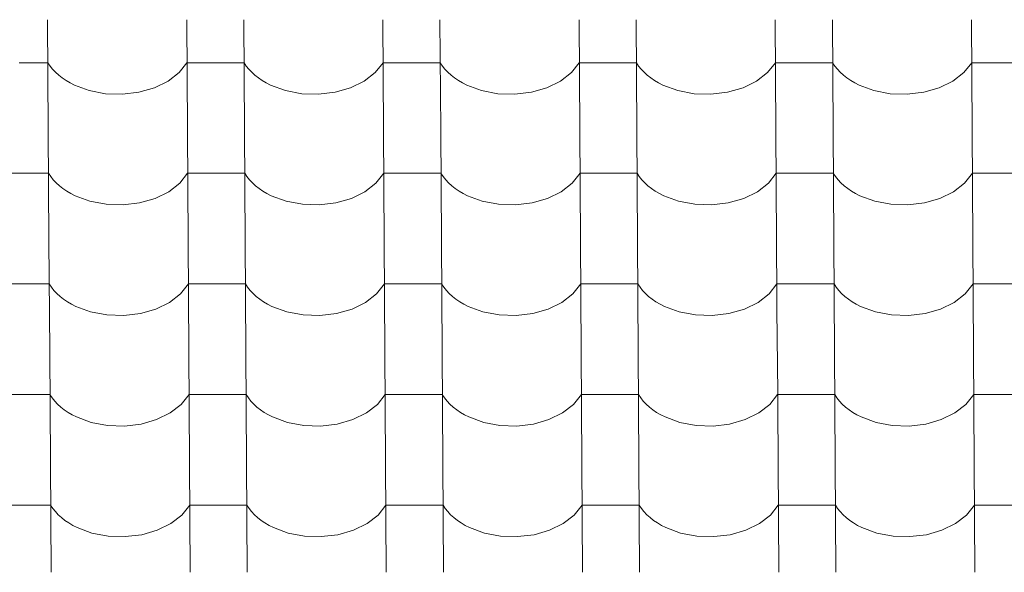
# Model space of a CAD drawing. Header units: millimetres. Extents: x -29001 to 109416, y -1251 to 13451.
# Tile 113 of 163: x -9757 to -8929, y 9963 to 10427. Entities that reach past the tile are written whole.
import ezdxf

# ---------------------------------------------------------------- set-up
doc = ezdxf.new("R2010")
doc.units = ezdxf.units.MM
doc.header["$MEASUREMENT"] = 0
doc.layers.add('POHLED JIŽNÍ_1_Konstrukce - nosné', color=7, linetype='Continuous')
doc.layers.add('POHLED JIŽNÍ_1_Nové_Výplně - Povrchové', color=7, linetype='Continuous')

# ---------------------------------------------------------------- blocks, each defined once
blk = doc.blocks.new('*X1', base_point=(-31394.74, -25864.88))
at = {"layer": 'POHLED JIŽNÍ_1_Nové_Výplně - Povrchové', "color": 21, "linetype": 'Continuous', "lineweight": 20, "true_color": 0xffaaaa}
for p, q in [((-9733.49, 10427.24), (-9732.91, 10334.56)), ((-9616.53, 10427.24), (-9615.95, 10334.56)), ((-9568.5, 10427.24), (-9567.92, 10334.56)), ((-9451.53, 10427.24), (-9450.95, 10334.56)), ((-9403.5, 10427.24), (-9402.92, 10334.56)), ((-9286.54, 10427.24), (-9285.96, 10334.56)), ((-9238.5, 10427.24), (-9237.92, 10334.56)), ((-9121.54, 10427.24), (-9120.96, 10334.56)), ((-9073.5, 10427.24), (-9072.93, 10334.56)), ((-8956.54, 10427.24), (-8955.96, 10334.56)), ((-9733.27, 10391.08), (-9757.29, 10391.08)), ((-9733.27, 10391.08), (-9731.43, 10388.29)), ((-9731.43, 10388.29), (-9729.29, 10385.59)), ((-9729.29, 10385.59), (-9726.86, 10383)), ((-9622.92, 10382.7), (-9616.31, 10391.08)), ((-9592.29, 10391.08), (-9616.31, 10391.08)), ((-9568.27, 10391.08), (-9592.29, 10391.08)), ((-9568.27, 10391.08), (-9566.43, 10388.29)), ((-9566.43, 10388.29), (-9564.29, 10385.59)), ((-9564.29, 10385.59), (-9561.87, 10383)), ((-9457.92, 10382.7), (-9451.31, 10391.08)), ((-9427.29, 10391.08), (-9451.31, 10391.08)), ((-9403.27, 10391.08), (-9427.29, 10391.08)), ((-9403.27, 10391.08), (-9401.43, 10388.29)), ((-9401.43, 10388.29), (-9399.29, 10385.59)), ((-9399.29, 10385.59), (-9396.87, 10383)), ((-9292.93, 10382.7), (-9286.31, 10391.08)), ((-9262.29, 10391.08), (-9286.31, 10391.08)), ((-9238.28, 10391.08), (-9262.29, 10391.08)), ((-9238.28, 10391.08), (-9236.43, 10388.29)), ((-9236.43, 10388.29), (-9234.3, 10385.59)), ((-9234.3, 10385.59), (-9231.87, 10383)), ((-9127.93, 10382.7), (-9121.31, 10391.08)), ((-9097.3, 10391.08), (-9121.31, 10391.08)), ((-9073.28, 10391.08), (-9097.3, 10391.08)), ((-9073.28, 10391.08), (-9071.44, 10388.29)), ((-9071.44, 10388.29), (-9069.3, 10385.59)), ((-9069.3, 10385.59), (-9066.88, 10383)), ((-8962.93, 10382.7), (-8956.32, 10391.08)), ((-8932.3, 10391.08), (-8956.32, 10391.08)), ((-8908.28, 10391.08), (-8932.3, 10391.08)), ((-9726.86, 10383), (-9724.17, 10380.54)), ((-9724.17, 10380.54), (-9721.21, 10378.21)), ((-9721.21, 10378.21), (-9718.01, 10376.04)), ((-9718.01, 10376.04), (-9714.59, 10374.02)), ((-9632.19, 10375.52), (-9622.92, 10382.7)), ((-9561.87, 10383), (-9559.17, 10380.54)), ((-9559.17, 10380.54), (-9556.22, 10378.21)), ((-9556.22, 10378.21), (-9553.02, 10376.04)), ((-9553.02, 10376.04), (-9549.59, 10374.02)), ((-9467.19, 10375.52), (-9457.92, 10382.7)), ((-9396.87, 10383), (-9394.17, 10380.54)), ((-9394.17, 10380.54), (-9391.22, 10378.21)), ((-9391.22, 10378.21), (-9388.02, 10376.04)), ((-9388.02, 10376.04), (-9384.6, 10374.02)), ((-9302.19, 10375.52), (-9292.93, 10382.7)), ((-9231.87, 10383), (-9229.18, 10380.54)), ((-9229.18, 10380.54), (-9226.22, 10378.21)), ((-9226.22, 10378.21), (-9223.02, 10376.04)), ((-9223.02, 10376.04), (-9219.6, 10374.02)), ((-9137.19, 10375.52), (-9127.93, 10382.7)), ((-9066.88, 10383), (-9064.18, 10380.54)), ((-9064.18, 10380.54), (-9061.22, 10378.21)), ((-9061.22, 10378.21), (-9058.03, 10376.04)), ((-9058.03, 10376.04), (-9054.6, 10374.02)), ((-8972.2, 10375.52), (-8962.93, 10382.7)), ((-9714.59, 10374.02), (-9710.96, 10372.17)), ((-9710.96, 10372.17), (-9698.49, 10367.6)), ((-9698.49, 10367.6), (-9684.81, 10365.01)), ((-9656.66, 10366.21), (-9643.63, 10369.93)), ((-9643.63, 10369.93), (-9632.19, 10375.52)), ((-9549.59, 10374.02), (-9545.96, 10372.17)), ((-9545.96, 10372.17), (-9533.49, 10367.6)), ((-9533.49, 10367.6), (-9519.81, 10365.01)), ((-9491.67, 10366.21), (-9478.63, 10369.93)), ((-9478.63, 10369.93), (-9467.19, 10375.52)), ((-9384.6, 10374.02), (-9380.96, 10372.17)), ((-9380.96, 10372.17), (-9368.49, 10367.6)), ((-9368.49, 10367.6), (-9354.81, 10365.01)), ((-9326.67, 10366.21), (-9313.63, 10369.93)), ((-9313.63, 10369.93), (-9302.19, 10375.52)), ((-9219.6, 10374.02), (-9215.96, 10372.17)), ((-9215.96, 10372.17), (-9203.49, 10367.6)), ((-9203.49, 10367.6), (-9189.82, 10365.01)), ((-9161.67, 10366.21), (-9148.64, 10369.93)), ((-9148.64, 10369.93), (-9137.19, 10375.52)), ((-9054.6, 10374.02), (-9050.97, 10372.17)), ((-9050.97, 10372.17), (-9038.5, 10367.6)), ((-9038.5, 10367.6), (-9024.82, 10365.01)), ((-8996.67, 10366.21), (-8983.64, 10369.93)), ((-8983.64, 10369.93), (-8972.2, 10375.52)), ((-9684.81, 10365.01), (-9670.63, 10364.54)), ((-9670.63, 10364.54), (-9656.66, 10366.21)), ((-9519.81, 10365.01), (-9505.63, 10364.54)), ((-9505.63, 10364.54), (-9491.67, 10366.21)), ((-9354.81, 10365.01), (-9340.63, 10364.54)), ((-9340.63, 10364.54), (-9326.67, 10366.21)), ((-9189.82, 10365.01), (-9175.64, 10364.54)), ((-9175.64, 10364.54), (-9161.67, 10366.21)), ((-9024.82, 10365.01), (-9010.64, 10364.54)), ((-9010.64, 10364.54), (-8996.67, 10366.21)), ((-9732.91, 10334.23), (-9732.33, 10241.55)), ((-9615.95, 10334.23), (-9615.37, 10241.55)), ((-9567.92, 10334.23), (-9567.34, 10241.55)), ((-9450.95, 10334.23), (-9450.37, 10241.55)), ((-9402.92, 10334.23), (-9402.34, 10241.55)), ((-9285.95, 10334.23), (-9285.38, 10241.55)), ((-9237.92, 10334.23), (-9237.34, 10241.55)), ((-9120.96, 10334.23), (-9120.38, 10241.55)), ((-9072.92, 10334.23), (-9072.34, 10241.55)), ((-8955.96, 10334.23), (-8955.38, 10241.55)), ((-9756.7, 10298.07), (-9780.72, 10298.07)), ((-9732.69, 10298.07), (-9756.7, 10298.07)), ((-9732.69, 10298.07), (-9730.84, 10295.28)), ((-9730.84, 10295.28), (-9728.71, 10292.58)), ((-9622.34, 10289.69), (-9615.72, 10298.07)), ((-9591.71, 10298.07), (-9615.72, 10298.07)), ((-9567.69, 10298.07), (-9591.71, 10298.07)), ((-9567.69, 10298.07), (-9565.85, 10295.28)), ((-9565.85, 10295.28), (-9563.71, 10292.58)), ((-9457.34, 10289.69), (-9450.73, 10298.07)), ((-9426.71, 10298.07), (-9450.73, 10298.07)), ((-9402.69, 10298.07), (-9426.71, 10298.07)), ((-9402.69, 10298.07), (-9400.85, 10295.28)), ((-9400.85, 10295.28), (-9398.71, 10292.58)), ((-9292.34, 10289.69), (-9285.73, 10298.07)), ((-9261.71, 10298.07), (-9285.73, 10298.07)), ((-9237.69, 10298.07), (-9261.71, 10298.07)), ((-9237.69, 10298.07), (-9235.85, 10295.28)), ((-9235.85, 10295.28), (-9233.71, 10292.58)), ((-9127.35, 10289.69), (-9120.73, 10298.07)), ((-9096.71, 10298.07), (-9120.73, 10298.07)), ((-9072.7, 10298.07), (-9096.71, 10298.07)), ((-9072.7, 10298.07), (-9070.86, 10295.28)), ((-9070.86, 10295.28), (-9068.72, 10292.58)), ((-8962.35, 10289.69), (-8955.73, 10298.07)), ((-8931.72, 10298.07), (-8955.73, 10298.07)), ((-8907.7, 10298.07), (-8931.72, 10298.07)), ((-9728.71, 10292.58), (-9726.28, 10290)), ((-9726.28, 10290), (-9723.59, 10287.53)), ((-9723.59, 10287.53), (-9720.63, 10285.2)), ((-9720.63, 10285.2), (-9717.43, 10283.03)), ((-9631.6, 10282.51), (-9622.34, 10289.69)), ((-9563.71, 10292.58), (-9561.29, 10290)), ((-9561.29, 10290), (-9558.59, 10287.53)), ((-9558.59, 10287.53), (-9555.63, 10285.2)), ((-9555.63, 10285.2), (-9552.44, 10283.03)), ((-9466.61, 10282.51), (-9457.34, 10289.69)), ((-9398.71, 10292.58), (-9396.29, 10290)), ((-9396.29, 10290), (-9393.59, 10287.53)), ((-9393.59, 10287.53), (-9390.64, 10285.2)), ((-9390.64, 10285.2), (-9387.44, 10283.03)), ((-9301.61, 10282.51), (-9292.34, 10289.69)), ((-9233.71, 10292.58), (-9231.29, 10290)), ((-9231.29, 10290), (-9228.59, 10287.53)), ((-9228.59, 10287.53), (-9225.64, 10285.2)), ((-9225.64, 10285.2), (-9222.44, 10283.03)), ((-9136.61, 10282.51), (-9127.35, 10289.69)), ((-9068.72, 10292.58), (-9066.29, 10290)), ((-9066.29, 10290), (-9063.6, 10287.53)), ((-9063.6, 10287.53), (-9060.64, 10285.2)), ((-9060.64, 10285.2), (-9057.44, 10283.03)), ((-8971.61, 10282.51), (-8962.35, 10289.69)), ((-9717.43, 10283.03), (-9714.01, 10281.01)), ((-9714.01, 10281.01), (-9710.38, 10279.16)), ((-9710.38, 10279.16), (-9697.9, 10274.59)), ((-9656.08, 10273.2), (-9643.05, 10276.92)), ((-9643.05, 10276.92), (-9631.6, 10282.51)), ((-9552.44, 10283.03), (-9549.01, 10281.01)), ((-9549.01, 10281.01), (-9545.38, 10279.16)), ((-9545.38, 10279.16), (-9532.91, 10274.59)), ((-9491.08, 10273.2), (-9478.05, 10276.92)), ((-9478.05, 10276.92), (-9466.61, 10282.51)), ((-9387.44, 10283.03), (-9384.01, 10281.01)), ((-9384.01, 10281.01), (-9380.38, 10279.16)), ((-9380.38, 10279.16), (-9367.91, 10274.59)), ((-9326.09, 10273.2), (-9313.05, 10276.92)), ((-9313.05, 10276.92), (-9301.61, 10282.51)), ((-9222.44, 10283.03), (-9219.02, 10281.01)), ((-9219.02, 10281.01), (-9215.38, 10279.16)), ((-9215.38, 10279.16), (-9202.91, 10274.59)), ((-9161.09, 10273.2), (-9148.05, 10276.92)), ((-9148.05, 10276.92), (-9136.61, 10282.51)), ((-9057.44, 10283.03), (-9054.02, 10281.01)), ((-9054.02, 10281.01), (-9050.39, 10279.16)), ((-9050.39, 10279.16), (-9037.91, 10274.59)), ((-8996.09, 10273.2), (-8983.06, 10276.92)), ((-8983.06, 10276.92), (-8971.61, 10282.51)), ((-9697.9, 10274.59), (-9684.23, 10272)), ((-9684.23, 10272), (-9670.05, 10271.53)), ((-9670.05, 10271.53), (-9656.08, 10273.2)), ((-9532.91, 10274.59), (-9519.23, 10272)), ((-9519.23, 10272), (-9505.05, 10271.53)), ((-9505.05, 10271.53), (-9491.08, 10273.2)), ((-9367.91, 10274.59), (-9354.23, 10272)), ((-9354.23, 10272), (-9340.05, 10271.53)), ((-9340.05, 10271.53), (-9326.09, 10273.2)), ((-9202.91, 10274.59), (-9189.24, 10272)), ((-9189.24, 10272), (-9175.05, 10271.53)), ((-9175.05, 10271.53), (-9161.09, 10273.2)), ((-9037.91, 10274.59), (-9024.24, 10272)), ((-9024.24, 10272), (-9010.06, 10271.53)), ((-9010.06, 10271.53), (-8996.09, 10273.2)), ((-9732.33, 10241.22), (-9731.75, 10148.54)), ((-9615.37, 10241.22), (-9614.79, 10148.54)), ((-9567.33, 10241.22), (-9566.75, 10148.54)), ((-9450.37, 10241.22), (-9449.79, 10148.54)), ((-9402.34, 10241.22), (-9401.76, 10148.54)), ((-9285.37, 10241.22), (-9284.79, 10148.54)), ((-9237.34, 10241.22), (-9236.76, 10148.54)), ((-9120.38, 10241.22), (-9119.8, 10148.54)), ((-9072.34, 10241.22), (-9071.76, 10148.54)), ((-8955.38, 10241.22), (-8954.8, 10148.54)), ((-9756.12, 10205.06), (-9780.14, 10205.06)), ((-9732.1, 10205.06), (-9756.12, 10205.06)), ((-9732.1, 10205.06), (-9730.26, 10202.27)), ((-9730.26, 10202.27), (-9728.13, 10199.57)), ((-9621.76, 10196.68), (-9615.14, 10205.06)), ((-9591.12, 10205.06), (-9615.14, 10205.06)), ((-9567.11, 10205.06), (-9591.12, 10205.06)), ((-9567.11, 10205.06), (-9565.27, 10202.27)), ((-9565.27, 10202.27), (-9563.13, 10199.57)), ((-9456.76, 10196.68), (-9450.14, 10205.06)), ((-9426.13, 10205.06), (-9450.14, 10205.06)), ((-9402.11, 10205.06), (-9426.13, 10205.06)), ((-9402.11, 10205.06), (-9400.27, 10202.27)), ((-9400.27, 10202.27), (-9398.13, 10199.57)), ((-9291.76, 10196.68), (-9285.15, 10205.06)), ((-9261.13, 10205.06), (-9285.15, 10205.06)), ((-9237.11, 10205.06), (-9261.13, 10205.06)), ((-9237.11, 10205.06), (-9235.27, 10202.27)), ((-9235.27, 10202.27), (-9233.13, 10199.57)), ((-9126.77, 10196.68), (-9120.15, 10205.06)), ((-9096.13, 10205.06), (-9120.15, 10205.06)), ((-9072.12, 10205.06), (-9096.13, 10205.06)), ((-9072.12, 10205.06), (-9070.27, 10202.27)), ((-9070.27, 10202.27), (-9068.14, 10199.57)), ((-8961.77, 10196.68), (-8955.15, 10205.06)), ((-8931.14, 10205.06), (-8955.15, 10205.06)), ((-8907.12, 10205.06), (-8931.14, 10205.06)), ((-9728.13, 10199.57), (-9725.7, 10196.99)), ((-9725.7, 10196.99), (-9723.01, 10194.52)), ((-9723.01, 10194.52), (-9720.05, 10192.2)), ((-9631.02, 10189.51), (-9621.76, 10196.68)), ((-9563.13, 10199.57), (-9560.7, 10196.99)), ((-9560.7, 10196.99), (-9558.01, 10194.52)), ((-9558.01, 10194.52), (-9555.05, 10192.2)), ((-9466.03, 10189.51), (-9456.76, 10196.68)), ((-9398.13, 10199.57), (-9395.71, 10196.99)), ((-9395.71, 10196.99), (-9393.01, 10194.52)), ((-9393.01, 10194.52), (-9390.06, 10192.2)), ((-9301.03, 10189.51), (-9291.76, 10196.68)), ((-9233.13, 10199.57), (-9230.71, 10196.99)), ((-9230.71, 10196.99), (-9228.01, 10194.52)), ((-9228.01, 10194.52), (-9225.06, 10192.2)), ((-9136.03, 10189.51), (-9126.77, 10196.68)), ((-9068.14, 10199.57), (-9065.71, 10196.99)), ((-9065.71, 10196.99), (-9063.02, 10194.52)), ((-9063.02, 10194.52), (-9060.06, 10192.2)), ((-8971.03, 10189.51), (-8961.77, 10196.68)), ((-9720.05, 10192.2), (-9716.85, 10190.02)), ((-9716.85, 10190.02), (-9713.43, 10188)), ((-9713.43, 10188), (-9709.79, 10186.15)), ((-9709.79, 10186.15), (-9697.32, 10181.58)), ((-9642.46, 10183.91), (-9631.02, 10189.51)), ((-9555.05, 10192.2), (-9551.85, 10190.02)), ((-9551.85, 10190.02), (-9548.43, 10188)), ((-9548.43, 10188), (-9544.8, 10186.15)), ((-9544.8, 10186.15), (-9532.32, 10181.58)), ((-9477.47, 10183.91), (-9466.03, 10189.51)), ((-9390.06, 10192.2), (-9386.86, 10190.02)), ((-9386.86, 10190.02), (-9383.43, 10188)), ((-9383.43, 10188), (-9379.8, 10186.15)), ((-9379.8, 10186.15), (-9367.33, 10181.58)), ((-9312.47, 10183.91), (-9301.03, 10189.51)), ((-9225.06, 10192.2), (-9221.86, 10190.02)), ((-9221.86, 10190.02), (-9218.43, 10188)), ((-9218.43, 10188), (-9214.8, 10186.15)), ((-9214.8, 10186.15), (-9202.33, 10181.58)), ((-9147.47, 10183.91), (-9136.03, 10189.51)), ((-9060.06, 10192.2), (-9056.86, 10190.02)), ((-9056.86, 10190.02), (-9053.44, 10188)), ((-9053.44, 10188), (-9049.8, 10186.15)), ((-9049.8, 10186.15), (-9037.33, 10181.58)), ((-8982.48, 10183.91), (-8971.03, 10189.51)), ((-9697.32, 10181.58), (-9683.65, 10178.99)), ((-9683.65, 10178.99), (-9669.46, 10178.52)), ((-9669.46, 10178.52), (-9655.5, 10180.19)), ((-9655.5, 10180.19), (-9642.46, 10183.91)), ((-9532.32, 10181.58), (-9518.65, 10178.99)), ((-9518.65, 10178.99), (-9504.47, 10178.52)), ((-9504.47, 10178.52), (-9490.5, 10180.19)), ((-9490.5, 10180.19), (-9477.47, 10183.91)), ((-9367.33, 10181.58), (-9353.65, 10178.99)), ((-9353.65, 10178.99), (-9339.47, 10178.52)), ((-9339.47, 10178.52), (-9325.51, 10180.19)), ((-9325.51, 10180.19), (-9312.47, 10183.91)), ((-9202.33, 10181.58), (-9188.65, 10178.99)), ((-9188.65, 10178.99), (-9174.47, 10178.52)), ((-9174.47, 10178.52), (-9160.51, 10180.19)), ((-9160.51, 10180.19), (-9147.47, 10183.91)), ((-9037.33, 10181.58), (-9023.66, 10178.99)), ((-9023.66, 10178.99), (-9009.48, 10178.52)), ((-9009.48, 10178.52), (-8995.51, 10180.19)), ((-8995.51, 10180.19), (-8982.48, 10183.91)), ((-9731.75, 10148.21), (-9731.17, 10055.54)), ((-9614.79, 10148.21), (-9614.21, 10055.54)), ((-9566.75, 10148.21), (-9566.17, 10055.54)), ((-9449.79, 10148.21), (-9449.21, 10055.54)), ((-9401.75, 10148.21), (-9401.18, 10055.54)), ((-9284.79, 10148.21), (-9284.21, 10055.54)), ((-9236.76, 10148.21), (-9236.18, 10055.54)), ((-9119.79, 10148.21), (-9119.21, 10055.54)), ((-9071.76, 10148.21), (-9071.18, 10055.54)), ((-8954.8, 10148.21), (-8954.22, 10055.54)), ((-9755.54, 10112.05), (-9779.56, 10112.05)), ((-9731.52, 10112.05), (-9755.54, 10112.05)), ((-9731.52, 10112.05), (-9729.68, 10109.26)), ((-9621.18, 10103.67), (-9614.56, 10112.05)), ((-9590.54, 10112.05), (-9614.56, 10112.05)), ((-9566.53, 10112.05), (-9590.54, 10112.05)), ((-9566.53, 10112.05), (-9564.68, 10109.26)), ((-9456.18, 10103.67), (-9449.56, 10112.05)), ((-9425.55, 10112.05), (-9449.56, 10112.05)), ((-9401.53, 10112.05), (-9425.55, 10112.05)), ((-9401.53, 10112.05), (-9399.69, 10109.26)), ((-9291.18, 10103.67), (-9284.57, 10112.05)), ((-9260.55, 10112.05), (-9284.57, 10112.05)), ((-9236.53, 10112.05), (-9260.55, 10112.05)), ((-9236.53, 10112.05), (-9234.69, 10109.26)), ((-9126.18, 10103.67), (-9119.57, 10112.05)), ((-9095.55, 10112.05), (-9119.57, 10112.05)), ((-9071.53, 10112.05), (-9095.55, 10112.05)), ((-9071.53, 10112.05), (-9069.69, 10109.26)), ((-8961.19, 10103.67), (-8954.57, 10112.05)), ((-8930.55, 10112.05), (-8954.57, 10112.05)), ((-8906.54, 10112.05), (-8930.55, 10112.05)), ((-9729.68, 10109.26), (-9727.54, 10106.56)), ((-9727.54, 10106.56), (-9725.12, 10103.98)), ((-9725.12, 10103.98), (-9722.42, 10101.51)), ((-9630.44, 10096.5), (-9621.18, 10103.67)), ((-9564.68, 10109.26), (-9562.55, 10106.56)), ((-9562.55, 10106.56), (-9560.12, 10103.98)), ((-9560.12, 10103.98), (-9557.43, 10101.51)), ((-9465.44, 10096.5), (-9456.18, 10103.67)), ((-9399.69, 10109.26), (-9397.55, 10106.56)), ((-9397.55, 10106.56), (-9395.13, 10103.98)), ((-9395.13, 10103.98), (-9392.43, 10101.51)), ((-9300.45, 10096.5), (-9291.18, 10103.67)), ((-9234.69, 10109.26), (-9232.55, 10106.56)), ((-9232.55, 10106.56), (-9230.13, 10103.98)), ((-9230.13, 10103.98), (-9227.43, 10101.51)), ((-9135.45, 10096.5), (-9126.18, 10103.67)), ((-9069.69, 10109.26), (-9067.55, 10106.56)), ((-9067.55, 10106.56), (-9065.13, 10103.98)), ((-9065.13, 10103.98), (-9062.43, 10101.51)), ((-8970.45, 10096.5), (-8961.19, 10103.67)), ((-9722.42, 10101.51), (-9719.47, 10099.19)), ((-9719.47, 10099.19), (-9716.27, 10097.01)), ((-9716.27, 10097.01), (-9712.85, 10094.99)), ((-9712.85, 10094.99), (-9709.21, 10093.14)), ((-9641.88, 10090.91), (-9630.44, 10096.5)), ((-9557.43, 10101.51), (-9554.47, 10099.19)), ((-9554.47, 10099.19), (-9551.27, 10097.01)), ((-9551.27, 10097.01), (-9547.85, 10094.99)), ((-9547.85, 10094.99), (-9544.22, 10093.14)), ((-9476.89, 10090.91), (-9465.44, 10096.5)), ((-9392.43, 10101.51), (-9389.47, 10099.19)), ((-9389.47, 10099.19), (-9386.28, 10097.01)), ((-9386.28, 10097.01), (-9382.85, 10094.99)), ((-9382.85, 10094.99), (-9379.22, 10093.14)), ((-9311.89, 10090.91), (-9300.45, 10096.5)), ((-9227.43, 10101.51), (-9224.48, 10099.19)), ((-9224.48, 10099.19), (-9221.28, 10097.01)), ((-9221.28, 10097.01), (-9217.85, 10094.99)), ((-9217.85, 10094.99), (-9214.22, 10093.14)), ((-9146.89, 10090.91), (-9135.45, 10096.5)), ((-9062.43, 10101.51), (-9059.48, 10099.19)), ((-9059.48, 10099.19), (-9056.28, 10097.01)), ((-9056.28, 10097.01), (-9052.86, 10094.99)), ((-9052.86, 10094.99), (-9049.22, 10093.14)), ((-8981.89, 10090.91), (-8970.45, 10096.5)), ((-9709.21, 10093.14), (-9696.74, 10088.57)), ((-9696.74, 10088.57), (-9683.06, 10085.98)), ((-9683.06, 10085.98), (-9668.88, 10085.51)), ((-9668.88, 10085.51), (-9654.92, 10087.18)), ((-9654.92, 10087.18), (-9641.88, 10090.91)), ((-9544.22, 10093.14), (-9531.74, 10088.57)), ((-9531.74, 10088.57), (-9518.07, 10085.98)), ((-9518.07, 10085.98), (-9503.89, 10085.51)), ((-9503.89, 10085.51), (-9489.92, 10087.18)), ((-9489.92, 10087.18), (-9476.89, 10090.91)), ((-9379.22, 10093.14), (-9366.75, 10088.57)), ((-9366.75, 10088.57), (-9353.07, 10085.98)), ((-9353.07, 10085.98), (-9338.89, 10085.51)), ((-9338.89, 10085.51), (-9324.92, 10087.18)), ((-9324.92, 10087.18), (-9311.89, 10090.91)), ((-9214.22, 10093.14), (-9201.75, 10088.57)), ((-9201.75, 10088.57), (-9188.07, 10085.98)), ((-9188.07, 10085.98), (-9173.89, 10085.51)), ((-9173.89, 10085.51), (-9159.93, 10087.18)), ((-9159.93, 10087.18), (-9146.89, 10090.91)), ((-9049.22, 10093.14), (-9036.75, 10088.57)), ((-9036.75, 10088.57), (-9023.08, 10085.98)), ((-9023.08, 10085.98), (-9008.89, 10085.51)), ((-9008.89, 10085.51), (-8994.93, 10087.18)), ((-8994.93, 10087.18), (-8981.89, 10090.91)), ((-9731.17, 10055.2), (-9730.59, 9962.53)), ((-9614.2, 10055.2), (-9613.63, 9962.53)), ((-9566.17, 10055.2), (-9565.59, 9962.53)), ((-9449.21, 10055.2), (-9448.63, 9962.53)), ((-9401.17, 10055.2), (-9400.59, 9962.53)), ((-9284.21, 10055.2), (-9283.63, 9962.53)), ((-9236.18, 10055.2), (-9235.6, 9962.53)), ((-9119.21, 10055.2), (-9118.63, 9962.53)), ((-9071.18, 10055.2), (-9070.6, 9962.53)), ((-8954.22, 10055.2), (-8953.64, 9962.53)), ((-9754.96, 10019.04), (-9778.98, 10019.04)), ((-9730.94, 10019.04), (-9754.96, 10019.04)), ((-9730.94, 10019.04), (-9729.1, 10016.25)), ((-9729.1, 10016.25), (-9726.96, 10013.56)), ((-9726.96, 10013.56), (-9724.54, 10010.97)), ((-9620.59, 10010.66), (-9613.98, 10019.04)), ((-9589.96, 10019.04), (-9613.98, 10019.04)), ((-9565.94, 10019.04), (-9589.96, 10019.04)), ((-9565.94, 10019.04), (-9564.1, 10016.25)), ((-9564.1, 10016.25), (-9561.96, 10013.56)), ((-9561.96, 10013.56), (-9559.54, 10010.97)), ((-9455.6, 10010.66), (-9448.98, 10019.04)), ((-9424.96, 10019.04), (-9448.98, 10019.04)), ((-9400.95, 10019.04), (-9424.96, 10019.04)), ((-9400.95, 10019.04), (-9399.11, 10016.25)), ((-9399.11, 10016.25), (-9396.97, 10013.56)), ((-9396.97, 10013.56), (-9394.54, 10010.97)), ((-9290.6, 10010.66), (-9283.98, 10019.04)), ((-9259.97, 10019.04), (-9283.98, 10019.04)), ((-9235.95, 10019.04), (-9259.97, 10019.04)), ((-9235.95, 10019.04), (-9234.11, 10016.25)), ((-9234.11, 10016.25), (-9231.97, 10013.56)), ((-9231.97, 10013.56), (-9229.55, 10010.97)), ((-9125.6, 10010.66), (-9118.99, 10019.04)), ((-9094.97, 10019.04), (-9118.99, 10019.04)), ((-9070.95, 10019.04), (-9094.97, 10019.04)), ((-9070.95, 10019.04), (-9069.11, 10016.25)), ((-9069.11, 10016.25), (-9066.97, 10013.56)), ((-9066.97, 10013.56), (-9064.55, 10010.97)), ((-8960.6, 10010.66), (-8953.99, 10019.04)), ((-8929.97, 10019.04), (-8953.99, 10019.04)), ((-8905.95, 10019.04), (-8929.97, 10019.04)), ((-9724.54, 10010.97), (-9721.84, 10008.5)), ((-9721.84, 10008.5), (-9718.89, 10006.18)), ((-9718.89, 10006.18), (-9715.69, 10004)), ((-9715.69, 10004), (-9712.26, 10001.98)), ((-9641.3, 9997.9), (-9629.86, 10003.49)), ((-9629.86, 10003.49), (-9620.59, 10010.66)), ((-9559.54, 10010.97), (-9556.84, 10008.5)), ((-9556.84, 10008.5), (-9553.89, 10006.18)), ((-9553.89, 10006.18), (-9550.69, 10004)), ((-9550.69, 10004), (-9547.27, 10001.98)), ((-9476.3, 9997.9), (-9464.86, 10003.49)), ((-9464.86, 10003.49), (-9455.6, 10010.66)), ((-9394.54, 10010.97), (-9391.85, 10008.5)), ((-9391.85, 10008.5), (-9388.89, 10006.18)), ((-9388.89, 10006.18), (-9385.69, 10004)), ((-9385.69, 10004), (-9382.27, 10001.98)), ((-9311.31, 9997.9), (-9299.86, 10003.49)), ((-9299.86, 10003.49), (-9290.6, 10010.66)), ((-9229.55, 10010.97), (-9226.85, 10008.5)), ((-9226.85, 10008.5), (-9223.89, 10006.18)), ((-9223.89, 10006.18), (-9220.7, 10004)), ((-9220.7, 10004), (-9217.27, 10001.98)), ((-9146.31, 9997.9), (-9134.87, 10003.49)), ((-9134.87, 10003.49), (-9125.6, 10010.66)), ((-9064.55, 10010.97), (-9061.85, 10008.5)), ((-9061.85, 10008.5), (-9058.9, 10006.18)), ((-9058.9, 10006.18), (-9055.7, 10004)), ((-9055.7, 10004), (-9052.27, 10001.98)), ((-8981.31, 9997.9), (-8969.87, 10003.49)), ((-8969.87, 10003.49), (-8960.6, 10010.66)), ((-9712.26, 10001.98), (-9708.63, 10000.13)), ((-9708.63, 10000.13), (-9696.16, 9995.56)), ((-9696.16, 9995.56), (-9682.48, 9992.97)), ((-9654.34, 9994.17), (-9641.3, 9997.9)), ((-9547.27, 10001.98), (-9543.63, 10000.13)), ((-9543.63, 10000.13), (-9531.16, 9995.56)), ((-9531.16, 9995.56), (-9517.49, 9992.97)), ((-9489.34, 9994.17), (-9476.3, 9997.9)), ((-9382.27, 10001.98), (-9378.64, 10000.13)), ((-9378.64, 10000.13), (-9366.16, 9995.56)), ((-9366.16, 9995.56), (-9352.49, 9992.97)), ((-9324.34, 9994.17), (-9311.31, 9997.9)), ((-9217.27, 10001.98), (-9213.64, 10000.13)), ((-9213.64, 10000.13), (-9201.17, 9995.56)), ((-9201.17, 9995.56), (-9187.49, 9992.97)), ((-9159.35, 9994.17), (-9146.31, 9997.9)), ((-9052.27, 10001.98), (-9048.64, 10000.13)), ((-9048.64, 10000.13), (-9036.17, 9995.56)), ((-9036.17, 9995.56), (-9022.49, 9992.97)), ((-8994.35, 9994.17), (-8981.31, 9997.9)), ((-9682.48, 9992.97), (-9668.3, 9992.5)), ((-9668.3, 9992.5), (-9654.34, 9994.17)), ((-9517.49, 9992.97), (-9503.3, 9992.5)), ((-9503.3, 9992.5), (-9489.34, 9994.17)), ((-9352.49, 9992.97), (-9338.31, 9992.5)), ((-9338.31, 9992.5), (-9324.34, 9994.17)), ((-9187.49, 9992.97), (-9173.31, 9992.5)), ((-9173.31, 9992.5), (-9159.35, 9994.17)), ((-9022.49, 9992.97), (-9008.31, 9992.5)), ((-9008.31, 9992.5), (-8994.35, 9994.17))]:
    blk.add_line(p, q, dxfattribs=at)

msp = doc.modelspace()

# ---------------------------------------------------------------- block references
at = {"layer": 'POHLED JIŽNÍ_1_Konstrukce - nosné', "color": 9, "linetype": 'Continuous', "lineweight": 13}
msp.add_blockref('*X1', (-31394.74, -25864.88), dxfattribs=at)

doc.saveas('drawing.dxf')
